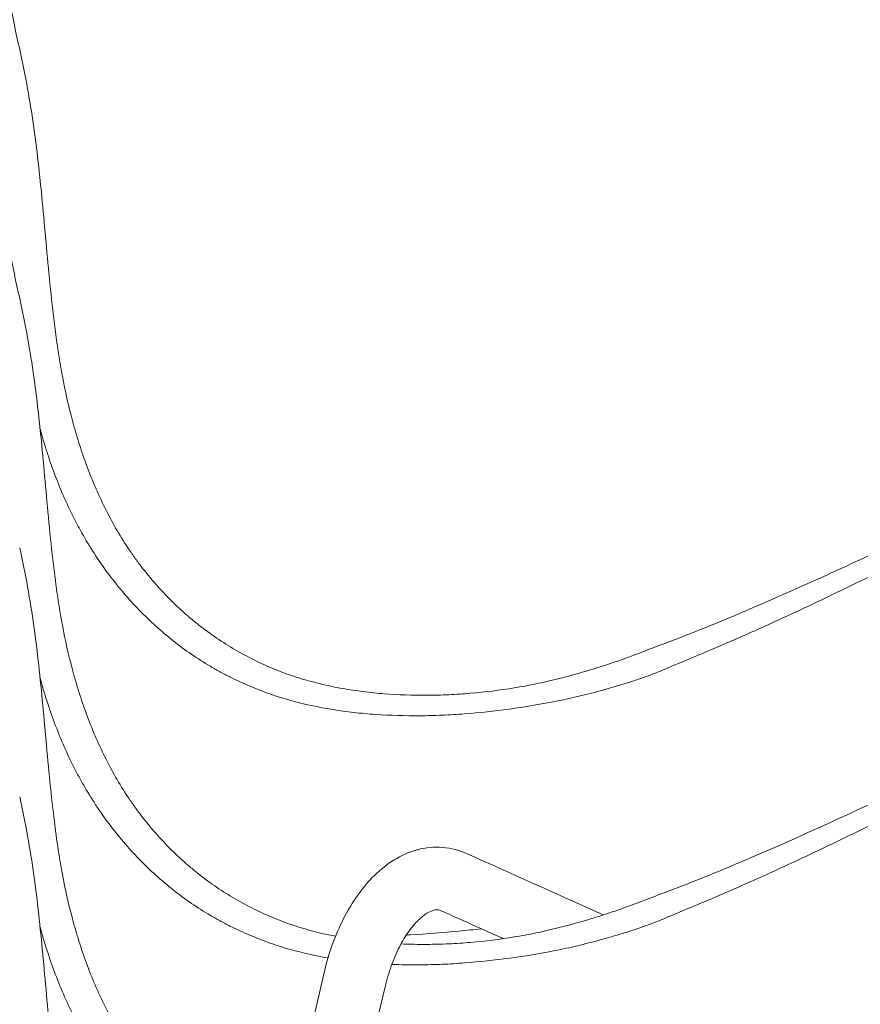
# Model space of a CAD drawing. Header units: centimetres. Extents: x -28 to 145, y -313 to 96.
# Tile 50 of 64: x 94 to 110, y -101 to -82. Entities that reach past the tile are written whole.
import ezdxf

# ---------------------------------------------------------------- set-up
doc = ezdxf.new("R2010")
doc.units = ezdxf.units.CM
doc.layers.add('Main lines', color=7, linetype='Continuous', lineweight=13, true_color=0x000000)
doc.layers.add('Predefinito', color=7, linetype='Continuous', true_color=0x000000)

# ---------------------------------------------------------------- blocks, each defined once
blk = doc.blocks.new('CB-298_Petal_Stacked_2D_Side')
at = {"layer": 'Main lines'}
blk.add_line((-12.922, 99.035), (-13.388, 99.244), dxfattribs=at)
for points, knots in [([(-24.104, 115.617), (-24.175, 115.934), (-24.24, 116.248), (-24.332, 116.716), (-24.362, 116.872), (-24.423, 117.182), (-24.454, 117.337), (-24.515, 117.646), (-24.546, 117.8), (-24.608, 118.108), (-24.64, 118.261), (-24.702, 118.567), (-24.734, 118.719), (-24.798, 119.023), (-24.83, 119.174), (-24.864, 119.324)], [757.931902, 757.931902, 757.931902, 757.931902, 769.050883, 769.050883, 774.610373, 774.610373, 780.169863, 780.169863, 785.729354, 785.729354, 791.288844, 791.288844, 796.848334, 796.848334, 802.407825, 802.407825, 802.407825, 802.407825]), ([(-6.444, 106.576), (-6.979, 106.322), (-7.514, 106.068), (-8.587, 105.57), (-9.126, 105.326), (-9.938, 104.971), (-10.209, 104.855), (-10.617, 104.683), (-10.754, 104.627), (-11.027, 104.515), (-11.164, 104.46), (-11.438, 104.352), (-11.576, 104.3), (-11.783, 104.222), (-11.852, 104.196), (-11.99, 104.144), (-12.059, 104.117), (-12.197, 104.065), (-12.266, 104.038), (-12.403, 103.987), (-12.472, 103.961), (-12.68, 103.887), (-12.819, 103.84), (-13.098, 103.751), (-13.237, 103.709), (-13.516, 103.63), (-13.655, 103.592), (-13.934, 103.523), (-14.073, 103.491), (-14.351, 103.433), (-14.491, 103.407), (-14.908, 103.339), (-15.186, 103.305), (-15.604, 103.269), (-15.744, 103.26), (-16.023, 103.247), (-16.161, 103.244), (-16.575, 103.241), (-16.848, 103.25), (-17.253, 103.282), (-17.388, 103.296), (-17.655, 103.329), (-17.788, 103.35), (-18.053, 103.397), (-18.185, 103.424), (-18.448, 103.486), (-18.578, 103.521), (-18.838, 103.6), (-18.968, 103.644), (-19.222, 103.741), (-19.347, 103.795), (-19.595, 103.91), (-19.718, 103.972), (-19.96, 104.105), (-20.08, 104.176), (-20.316, 104.327), (-20.433, 104.408), (-20.605, 104.537), (-20.662, 104.581), (-20.774, 104.671), (-20.83, 104.717), (-21.102, 104.952), (-21.306, 105.155), (-21.594, 105.482), (-21.686, 105.595), (-21.82, 105.769), (-21.863, 105.828), (-21.949, 105.948), (-21.991, 106.009), (-22.197, 106.318), (-22.343, 106.574), (-22.605, 107.103), (-22.721, 107.375), (-22.876, 107.795), (-22.924, 107.938), (-23.014, 108.221), (-23.055, 108.363), (-23.169, 108.789), (-23.232, 109.073), (-23.312, 109.499), (-23.336, 109.64), (-23.369, 109.853), (-23.38, 109.923), (-23.4, 110.064), (-23.41, 110.134), (-23.456, 110.483), (-23.486, 110.757), (-23.542, 111.297), (-23.566, 111.562), (-23.614, 112.087), (-23.637, 112.345), (-23.71, 113.114), (-23.763, 113.616), (-23.868, 114.365), (-23.907, 114.615), (-23.997, 115.114), (-24.047, 115.364), (-24.104, 115.617)], [473.392692, 473.392692, 473.392692, 473.392692, 491.176392, 491.176392, 508.960093, 508.960093, 517.851943, 517.851943, 522.297868, 522.297868, 526.743794, 526.743794, 531.189719, 531.189719, 533.412681, 533.412681, 535.635644, 535.635644, 537.858606, 537.858606, 540.081569, 540.081569, 544.527494, 544.527494, 548.973419, 548.973419, 553.419345, 553.419345, 557.86527, 557.86527, 562.311195, 562.311195, 571.203045, 571.203045, 575.64897, 575.64897, 580.094896, 580.094896, 588.986746, 588.986746, 593.432671, 593.432671, 597.878596, 597.878596, 602.324521, 602.324521, 606.770447, 606.770447, 611.216372, 611.216372, 615.662297, 615.662297, 620.108222, 620.108222, 624.554147, 624.554147, 629.000072, 629.000072, 631.223035, 631.223035, 633.445997, 633.445997, 642.337848, 642.337848, 646.783773, 646.783773, 649.006736, 649.006736, 651.229698, 651.229698, 660.121548, 660.121548, 669.013399, 669.013399, 673.459324, 673.459324, 677.905249, 677.905249, 686.797099, 686.797099, 691.243025, 691.243025, 693.465987, 693.465987, 695.68895, 695.68895, 704.5808, 704.5808, 713.47265, 713.47265, 722.364501, 722.364501, 740.148201, 740.148201, 749.040052, 749.040052, 757.931902, 757.931902, 757.931902, 757.931902]), ([(-24.104, 110.844), (-24.175, 111.161), (-24.24, 111.475), (-24.332, 111.943), (-24.362, 112.099), (-24.423, 112.409), (-24.454, 112.564), (-24.515, 112.873), (-24.546, 113.027), (-24.608, 113.335), (-24.64, 113.488), (-24.702, 113.794), (-24.734, 113.946), (-24.798, 114.25), (-24.83, 114.401), (-24.864, 114.551)], [0, 0, 0, 0, 11.118981, 11.118981, 16.678471, 16.678471, 22.237961, 22.237961, 27.797452, 27.797452, 33.356942, 33.356942, 38.916432, 38.916432, 44.475923, 44.475923, 44.475923, 44.475923]), ([(-18.053, 98.625), (-18.141, 98.642), (-18.229, 98.661), (-18.448, 98.713), (-18.578, 98.748), (-18.838, 98.827), (-18.968, 98.871), (-19.222, 98.969), (-19.347, 99.022), (-19.595, 99.137), (-19.718, 99.199), (-19.96, 99.332), (-20.08, 99.403), (-20.316, 99.555), (-20.433, 99.635), (-20.605, 99.764), (-20.662, 99.808), (-20.774, 99.898), (-20.83, 99.944), (-21.102, 100.179), (-21.306, 100.383), (-21.594, 100.709), (-21.686, 100.822), (-21.82, 100.996), (-21.863, 101.055), (-21.949, 101.176), (-21.991, 101.237), (-22.197, 101.545), (-22.343, 101.801), (-22.605, 102.33), (-22.721, 102.603), (-22.876, 103.023), (-22.924, 103.165), (-23.014, 103.448), (-23.055, 103.59), (-23.169, 104.016), (-23.232, 104.3), (-23.312, 104.726), (-23.336, 104.867), (-23.369, 105.08), (-23.38, 105.151), (-23.4, 105.291), (-23.41, 105.361), (-23.456, 105.71), (-23.486, 105.984), (-23.542, 106.524), (-23.566, 106.789), (-23.614, 107.314), (-23.637, 107.573), (-23.71, 108.341), (-23.763, 108.843), (-23.868, 109.593), (-23.907, 109.842), (-23.997, 110.341), (-24.047, 110.591), (-24.104, 110.844)], [-158.575303, -158.575303, -158.575303, -158.575303, -155.607381, -155.607381, -151.161456, -151.161456, -146.71553, -146.71553, -142.269605, -142.269605, -137.82368, -137.82368, -133.377755, -133.377755, -128.93183, -128.93183, -126.708867, -126.708867, -124.485905, -124.485905, -115.594054, -115.594054, -111.148129, -111.148129, -108.925166, -108.925166, -106.702204, -106.702204, -97.810354, -97.810354, -88.918503, -88.918503, -84.472578, -84.472578, -80.026653, -80.026653, -71.134803, -71.134803, -66.688877, -66.688877, -64.465915, -64.465915, -62.242952, -62.242952, -53.351102, -53.351102, -44.459252, -44.459252, -35.567401, -35.567401, -17.783701, -17.783701, -8.89185, -8.89185, 0, 0, 0, 0]), ([(-11.698, 103.762), (-11.733, 103.747), (-11.767, 103.732), (-11.837, 103.704), (-11.872, 103.689), (-11.977, 103.648), (-12.048, 103.621), (-12.19, 103.57), (-12.261, 103.546), (-12.405, 103.499), (-12.477, 103.476), (-12.694, 103.41), (-12.838, 103.368), (-13.128, 103.289), (-13.273, 103.251), (-13.563, 103.183), (-13.708, 103.152), (-14.143, 103.067), (-14.431, 103.018), (-15.007, 102.94), (-15.294, 102.909), (-15.724, 102.877), (-15.867, 102.868), (-16.153, 102.856), (-16.295, 102.852), (-16.721, 102.849), (-17.003, 102.857), (-17.424, 102.886), (-17.563, 102.898), (-17.84, 102.93), (-17.977, 102.948), (-18.385, 103.014), (-18.653, 103.072), (-19.049, 103.182), (-19.18, 103.223), (-19.439, 103.314), (-19.567, 103.364), (-19.822, 103.472), (-19.949, 103.531), (-20.139, 103.626), (-20.202, 103.659), (-20.327, 103.727), (-20.389, 103.762), (-20.696, 103.944), (-20.933, 104.106), (-21.388, 104.465), (-21.606, 104.662), (-22.021, 105.09), (-22.214, 105.316), (-22.571, 105.791), (-22.735, 106.041), (-22.922, 106.368), (-22.959, 106.434), (-23.03, 106.568), (-23.065, 106.636), (-23.166, 106.84), (-23.229, 106.978), (-23.407, 107.395), (-23.51, 107.678), (-23.641, 108.093), (-23.678, 108.222), (-23.713, 108.352)], [591.890217, 591.890217, 591.890217, 591.890217, 593.027671, 593.027671, 594.165126, 594.165126, 596.440036, 596.440036, 598.714945, 598.714945, 600.989855, 600.989855, 605.539674, 605.539674, 610.089493, 610.089493, 614.639311, 614.639311, 623.738949, 623.738949, 632.838587, 632.838587, 637.388406, 637.388406, 641.938225, 641.938225, 651.037863, 651.037863, 655.587682, 655.587682, 660.137501, 660.137501, 669.237139, 669.237139, 673.786958, 673.786958, 678.336777, 678.336777, 682.886596, 682.886596, 685.161506, 685.161506, 687.436415, 687.436415, 696.536053, 696.536053, 705.635691, 705.635691, 714.735329, 714.735329, 723.834967, 723.834967, 726.109876, 726.109876, 728.384786, 728.384786, 732.934605, 732.934605, 742.034243, 742.034243, 746.096985, 746.096985, 746.096985, 746.096985]), ([(-6.357, 106.244), (-6.628, 106.109), (-6.899, 105.974), (-7.441, 105.705), (-7.713, 105.571), (-8.256, 105.306), (-8.528, 105.174), (-9.074, 104.914), (-9.347, 104.786), (-9.897, 104.534), (-10.172, 104.411), (-10.587, 104.23), (-10.726, 104.17), (-11.004, 104.053), (-11.143, 103.995), (-11.421, 103.879), (-11.56, 103.82), (-11.698, 103.762)], [532.74257, 532.74257, 532.74257, 532.74257, 541.842208, 541.842208, 550.941846, 550.941846, 560.041484, 560.041484, 569.141122, 569.141122, 578.24076, 578.24076, 582.790579, 582.790579, 587.340398, 587.340398, 591.890217, 591.890217, 591.890217, 591.890217]), ([(-19.151, 94.169), (-19.259, 94.212), (-19.366, 94.258), (-19.595, 94.364), (-19.718, 94.426), (-19.96, 94.559), (-20.08, 94.63), (-20.316, 94.782), (-20.433, 94.862), (-20.605, 94.991), (-20.662, 95.035), (-20.774, 95.125), (-20.83, 95.171), (-21.102, 95.407), (-21.306, 95.61), (-21.594, 95.937), (-21.686, 96.049), (-21.82, 96.224), (-21.863, 96.283), (-21.949, 96.403), (-21.991, 96.464), (-22.197, 96.772), (-22.343, 97.028), (-22.605, 97.557), (-22.721, 97.83), (-22.876, 98.25), (-22.924, 98.392), (-23.014, 98.676), (-23.055, 98.818), (-23.169, 99.244), (-23.232, 99.528), (-23.312, 99.953), (-23.336, 100.095), (-23.369, 100.307), (-23.38, 100.378), (-23.4, 100.519), (-23.41, 100.589), (-23.456, 100.937), (-23.486, 101.211), (-23.542, 101.751), (-23.566, 102.017), (-23.614, 102.541), (-23.637, 102.8), (-23.71, 103.568), (-23.763, 104.071), (-23.868, 104.82), (-23.907, 105.069), (-23.997, 105.568), (-24.047, 105.819), (-24.104, 106.071)], [-146.059359, -146.059359, -146.059359, -146.059359, -142.269605, -142.269605, -137.82368, -137.82368, -133.377755, -133.377755, -128.93183, -128.93183, -126.708867, -126.708867, -124.485905, -124.485905, -115.594054, -115.594054, -111.148129, -111.148129, -108.925166, -108.925166, -106.702204, -106.702204, -97.810354, -97.810354, -88.918503, -88.918503, -84.472578, -84.472578, -80.026653, -80.026653, -71.134803, -71.134803, -66.688877, -66.688877, -64.465915, -64.465915, -62.242952, -62.242952, -53.351102, -53.351102, -44.459252, -44.459252, -35.567401, -35.567401, -17.783701, -17.783701, -8.89185, -8.89185, 0, 0, 0, 0]), ([(-18.197, 98.211), (-18.44, 98.253), (-18.68, 98.306), (-19.049, 98.409), (-19.18, 98.45), (-19.439, 98.541), (-19.567, 98.591), (-19.822, 98.7), (-19.949, 98.758), (-20.139, 98.853), (-20.202, 98.886), (-20.327, 98.954), (-20.389, 98.99), (-20.696, 99.171), (-20.933, 99.333), (-21.388, 99.692), (-21.606, 99.889), (-22.021, 100.317), (-22.214, 100.543), (-22.571, 101.019), (-22.735, 101.268), (-22.922, 101.595), (-22.959, 101.661), (-23.03, 101.795), (-23.065, 101.863), (-23.166, 102.068), (-23.229, 102.205), (-23.407, 102.622), (-23.51, 102.905), (-23.641, 103.32), (-23.678, 103.449), (-23.713, 103.579)], [-162.857461, -162.857461, -162.857461, -162.857461, -154.693845, -154.693845, -150.144026, -150.144026, -145.594207, -145.594207, -141.044388, -141.044388, -138.769479, -138.769479, -136.494569, -136.494569, -127.394931, -127.394931, -118.295293, -118.295293, -109.195655, -109.195655, -100.096017, -100.096017, -97.821108, -97.821108, -95.546198, -95.546198, -90.996379, -90.996379, -81.896741, -81.896741, -77.833809, -77.833809, -77.833809, -77.833809]), ([(-6.444, 101.804), (-6.979, 101.549), (-7.514, 101.295), (-8.587, 100.797), (-9.126, 100.553), (-9.938, 100.198), (-10.209, 100.082), (-10.617, 99.91), (-10.754, 99.854), (-11.027, 99.742), (-11.164, 99.687), (-11.438, 99.579), (-11.576, 99.527), (-11.783, 99.449), (-11.852, 99.423), (-11.99, 99.371), (-12.059, 99.344), (-12.197, 99.292), (-12.266, 99.266), (-12.403, 99.214), (-12.472, 99.188), (-12.68, 99.114), (-12.819, 99.067), (-13.098, 98.979), (-13.237, 98.936), (-13.516, 98.857), (-13.655, 98.819), (-13.934, 98.75), (-14.073, 98.718), (-14.351, 98.66), (-14.491, 98.635), (-14.908, 98.566), (-15.186, 98.532), (-15.604, 98.496), (-15.744, 98.487), (-16.023, 98.475), (-16.161, 98.471), (-16.466, 98.469), (-16.633, 98.472), (-16.798, 98.479)], [472.708945, 472.708945, 472.708945, 472.708945, 490.492645, 490.492645, 508.276346, 508.276346, 517.168196, 517.168196, 521.614122, 521.614122, 526.060047, 526.060047, 530.505972, 530.505972, 532.728934, 532.728934, 534.951897, 534.951897, 537.17486, 537.17486, 539.397822, 539.397822, 543.843747, 543.843747, 548.289672, 548.289672, 552.735598, 552.735598, 557.181523, 557.181523, 561.627448, 561.627448, 570.519298, 570.519298, 574.965223, 574.965223, 579.411149, 579.411149, 584.804716, 584.804716, 584.804716, 584.804716]), ([(-6.357, 101.471), (-6.628, 101.336), (-6.899, 101.201), (-7.441, 100.932), (-7.713, 100.799), (-8.256, 100.533), (-8.528, 100.401), (-9.074, 100.141), (-9.347, 100.013), (-9.897, 99.761), (-10.172, 99.638), (-10.587, 99.457), (-10.726, 99.398), (-11.004, 99.28), (-11.143, 99.222), (-11.421, 99.106), (-11.56, 99.048), (-11.698, 98.989)], [0, 0, 0, 0, 9.099638, 9.099638, 18.199276, 18.199276, 27.298914, 27.298914, 36.398552, 36.398552, 45.49819, 45.49819, 50.048009, 50.048009, 54.597828, 54.597828, 59.147647, 59.147647, 59.147647, 59.147647]), ([(-20.15, 89.903), (-20.166, 89.913), (-20.182, 89.923), (-20.316, 90.009), (-20.433, 90.09), (-20.605, 90.218), (-20.662, 90.262), (-20.774, 90.353), (-20.83, 90.399), (-21.102, 90.634), (-21.306, 90.837), (-21.594, 91.164), (-21.686, 91.276), (-21.82, 91.451), (-21.863, 91.51), (-21.949, 91.63), (-21.991, 91.691), (-22.197, 91.999), (-22.343, 92.256), (-22.605, 92.784), (-22.721, 93.057), (-22.876, 93.477), (-22.924, 93.619), (-23.014, 93.903), (-23.055, 94.045), (-23.169, 94.471), (-23.232, 94.755), (-23.312, 95.18), (-23.336, 95.322), (-23.369, 95.534), (-23.38, 95.605), (-23.4, 95.746), (-23.41, 95.816), (-23.456, 96.165), (-23.486, 96.439), (-23.542, 96.978), (-23.566, 97.244), (-23.614, 97.768), (-23.637, 98.027), (-23.71, 98.796), (-23.763, 99.298), (-23.868, 100.047), (-23.907, 100.296), (-23.997, 100.795), (-24.047, 101.046), (-24.104, 101.298)], [-133.980619, -133.980619, -133.980619, -133.980619, -133.377755, -133.377755, -128.93183, -128.93183, -126.708867, -126.708867, -124.485905, -124.485905, -115.594054, -115.594054, -111.148129, -111.148129, -108.925166, -108.925166, -106.702204, -106.702204, -97.810354, -97.810354, -88.918503, -88.918503, -84.472578, -84.472578, -80.026653, -80.026653, -71.134803, -71.134803, -66.688877, -66.688877, -64.465915, -64.465915, -62.242952, -62.242952, -53.351102, -53.351102, -44.459252, -44.459252, -35.567401, -35.567401, -17.783701, -17.783701, -8.89185, -8.89185, 0, 0, 0, 0]), ([(-16.498, 100.28), (-16.649, 100.238), (-16.793, 100.172), (-16.93, 100.088), (-17.063, 100.006), (-17.189, 99.906), (-17.306, 99.792), (-17.421, 99.679), (-17.528, 99.553), (-17.626, 99.415), (-17.725, 99.276), (-17.816, 99.125), (-17.898, 98.964), (-17.979, 98.805), (-18.052, 98.637), (-18.115, 98.461), (-18.176, 98.291), (-18.228, 98.114), (-18.27, 97.934)], [11.581895, 11.581895, 11.581895, 11.581895, 12.192154, 12.192154, 12.192154, 12.787685, 12.787685, 12.787685, 13.368782, 13.368782, 13.368782, 13.951522, 13.951522, 13.951522, 14.527743, 14.527743, 14.527743, 15.087095, 15.087095, 15.087095, 15.087095]), ([(-15.53, 100.206), (-15.677, 100.274), (-15.835, 100.316), (-15.997, 100.329), (-16.161, 100.342), (-16.325, 100.326), (-16.485, 100.283), (-16.489, 100.282), (-16.494, 100.281), (-16.498, 100.28)], [10.284459, 10.284459, 10.284459, 10.284459, 10.9197, 10.9197, 10.9197, 11.56507, 11.56507, 11.56507, 11.581895, 11.581895, 11.581895, 11.581895]), ([(-17.102, 97.658), (-17.07, 97.796), (-17.031, 97.929), (-16.985, 98.056), (-16.939, 98.185), (-16.886, 98.307), (-16.829, 98.419), (-16.773, 98.53), (-16.712, 98.63), (-16.65, 98.718), (-16.589, 98.803), (-16.527, 98.875), (-16.467, 98.934), (-16.408, 98.992), (-16.351, 99.036), (-16.301, 99.066), (-16.251, 99.097), (-16.209, 99.114), (-16.176, 99.124), (-16.175, 99.124), (-16.174, 99.124), (-16.173, 99.124), (-16.14, 99.133), (-16.115, 99.135), (-16.094, 99.133), (-16.075, 99.131), (-16.052, 99.126), (-16.029, 99.115)], [159.532602, 159.532602, 159.532602, 159.532602, 159.959645, 159.959645, 159.959645, 160.392811, 160.392811, 160.392811, 160.821956, 160.821956, 160.821956, 161.237759, 161.237759, 161.237759, 161.649426, 161.649426, 161.649426, 162.057844, 162.057844, 162.057844, 162.068073, 162.068073, 162.068073, 162.48955, 162.48955, 162.48955, 162.90507, 162.90507, 162.90507, 162.90507]), ([(-11.698, 98.989), (-11.733, 98.974), (-11.767, 98.959), (-11.837, 98.931), (-11.872, 98.917), (-11.977, 98.875), (-12.048, 98.848), (-12.19, 98.797), (-12.261, 98.773), (-12.405, 98.726), (-12.477, 98.704), (-12.694, 98.637), (-12.838, 98.595), (-13.128, 98.516), (-13.273, 98.479), (-13.563, 98.41), (-13.708, 98.379), (-14.143, 98.294), (-14.431, 98.245), (-15.007, 98.167), (-15.294, 98.137), (-15.724, 98.104), (-15.867, 98.095), (-16.153, 98.083), (-16.295, 98.079), (-16.617, 98.077), (-16.796, 98.079), (-16.974, 98.086)], [59.147647, 59.147647, 59.147647, 59.147647, 60.285101, 60.285101, 61.422556, 61.422556, 63.697466, 63.697466, 65.972375, 65.972375, 68.247285, 68.247285, 72.797104, 72.797104, 77.346923, 77.346923, 81.896741, 81.896741, 90.996379, 90.996379, 100.096017, 100.096017, 104.645836, 104.645836, 109.195655, 109.195655, 114.957566, 114.957566, 114.957566, 114.957566]), ([(-19.26, 93.706), (-19.276, 93.711), (-19.293, 93.717), (-19.439, 93.768), (-19.567, 93.818), (-19.822, 93.927), (-19.949, 93.985), (-20.139, 94.081), (-20.202, 94.114), (-20.327, 94.182), (-20.389, 94.217), (-20.696, 94.398), (-20.933, 94.56), (-21.388, 94.92), (-21.606, 95.117), (-22.021, 95.544), (-22.214, 95.77), (-22.571, 96.246), (-22.735, 96.495), (-22.922, 96.822), (-22.959, 96.889), (-23.03, 97.022), (-23.065, 97.09), (-23.166, 97.295), (-23.229, 97.433), (-23.407, 97.849), (-23.51, 98.132), (-23.641, 98.547), (-23.678, 98.676), (-23.713, 98.806)], [-150.718916, -150.718916, -150.718916, -150.718916, -150.144026, -150.144026, -145.594207, -145.594207, -141.044388, -141.044388, -138.769479, -138.769479, -136.494569, -136.494569, -127.394931, -127.394931, -118.295293, -118.295293, -109.195655, -109.195655, -100.096017, -100.096017, -97.821108, -97.821108, -95.546198, -95.546198, -90.996379, -90.996379, -81.896741, -81.896741, -77.833388, -77.833388, -77.833388, -77.833388]), ([(-15.257, 98.768), (-15.398, 98.753), (-15.542, 98.739), (-15.987, 98.698), (-16.296, 98.673), (-16.643, 98.651), (-16.67, 98.649), (-16.698, 98.647)], [72.501439, 72.501439, 72.501439, 72.501439, 76.262345, 76.262345, 83.88858, 83.88858, 84.533326, 84.533326, 84.533326, 84.533326])]:
    blk.add_open_spline(points, degree=3, knots=knots, dxfattribs=at)
for points in [[(-13.388, 99.244), (-14.102, 99.565), (-14.816, 99.886), (-15.53, 100.206)], [(-16.026, 99.114), (-15.63, 98.936), (-15.234, 98.758), (-14.837, 98.58)], [(-18.27, 97.932), (-21.06, 86.013), (-23.849, 74.093), (-26.639, 62.174)], [(-25.471, 61.899), (-22.681, 73.819), (-19.892, 85.739), (-17.102, 97.658)]]:
    blk.add_open_spline(points, degree=3, dxfattribs=at)
blk.add_rational_spline([(-16.029, 99.115), (-16.028, 99.115), (-16.026, 99.114)], [0.862683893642, 0.863015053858, 0.863358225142], degree=2, dxfattribs=at)

msp = doc.modelspace()

# ---------------------------------------------------------------- block references
at = {"layer": 'Predefinito'}
msp.add_blockref('CB-298_Petal_Stacked_2D_Side', (117.811, -198.658), dxfattribs=at)

doc.saveas('drawing.dxf')
